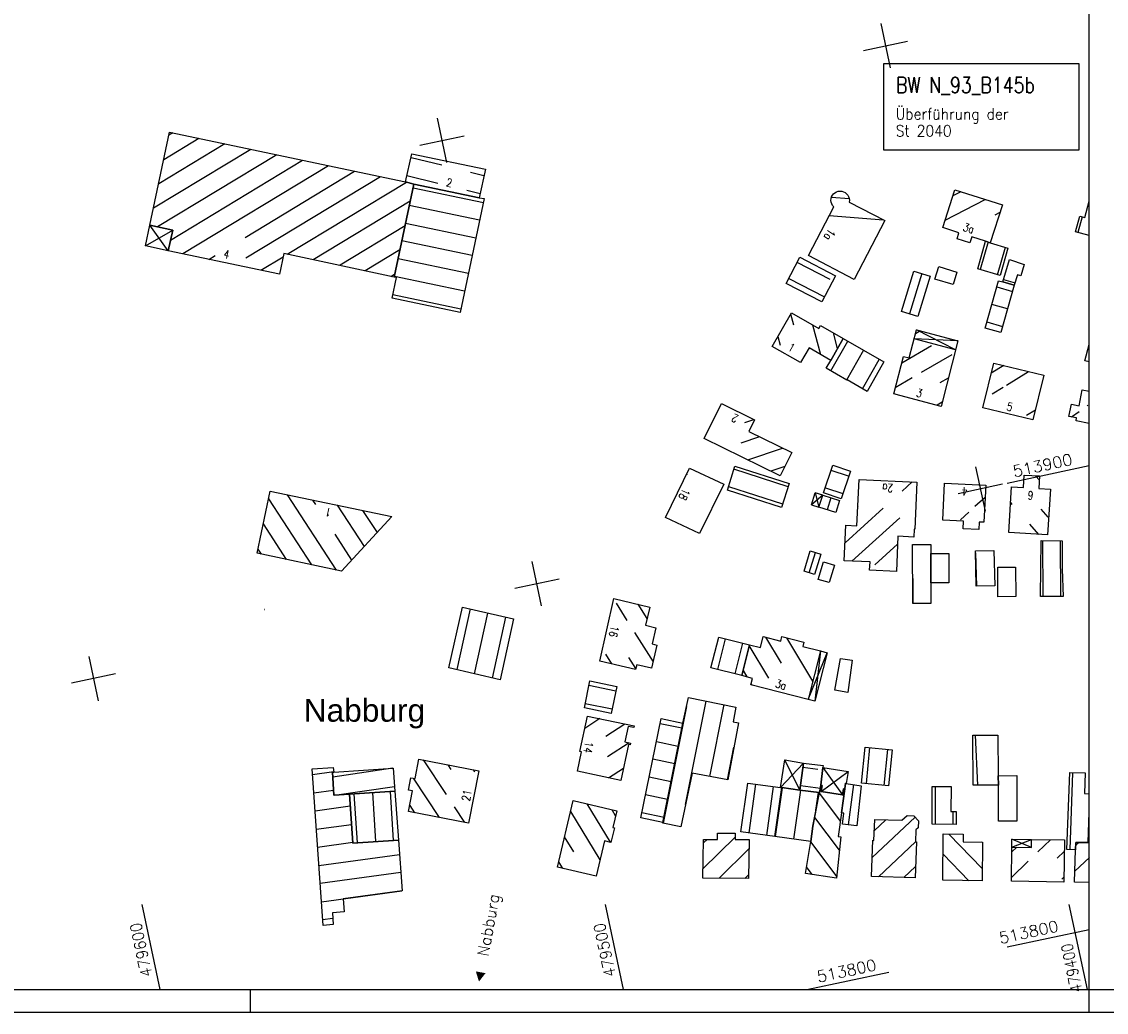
# Model space of a CAD drawing. Extents: x 4513981 to 4515116, y 5480330 to 5480924.
# Tile 8 of 11: x 4514695 to 4514934, y 5480330 to 5480548. Entities that reach past the tile are written whole.
import ezdxf

# ---------------------------------------------------------------- set-up
doc = ezdxf.new("R2010")
doc.units = 0
doc.header["$LTSCALE"] = 10
doc.header["$MEASUREMENT"] = 0
doc.linetypes.add('AUSGEZOGEN', pattern=[0])
doc.linetypes.add('LT00', pattern=[0])
doc.layers.get('0').update_dxf_attribs({"linetype": 'LT00'})
for name, color, linetype in [('-ORTSBEZEICHNUNG', 152, 'Continuous'), ('BW-SCHRIFT', 20, 'AUSGEZOGEN'), ('DFK_BEB_SCHR', 254, 'LT00'), ('DFK_BEBAUUNG', 250, 'LT00'), ('DFK_HAUS_NR', 250, 'Continuous'), ('ORTSNAMEN', 7, 'Continuous'), ('RAHMEN', 250, 'Continuous'), ('V_RASTER', 250, 'LT00')]:
    doc.layers.add(name, color=color, linetype=linetype)
doc.styles.add('Arial', font='arial.ttf')
doc.styles.add('ROMANS', font='romans.shx')
doc.styles.get("Standard").update_dxf_attribs({"font": 'romans.shx', "width": 0.8})

# ---------------------------------------------------------------- blocks, each defined once
blk = doc.blocks.new('SYMB0001')
at = {"color": 0, "linetype": 'ByBlock'}
for p, q in [((-0.015712, 0), (0.010166, 0.012015)), ((0, -0.021257), (-0.015712, 0)), ((0.010166, 0.012015), (0, -0.021257))]:
    blk.add_line(p, q, dxfattribs=at)

msp = doc.modelspace()

# ---------------------------------------------------------------- linework, layer by layer
at = {"layer": 'BW-SCHRIFT'}
msp.add_lwpolyline([(4514885.3, 5480538.96), (4514928.29, 5480538.96), (4514928.29, 5480519.85), (4514885.3, 5480519.85)], close=True, dxfattribs=at)
at = {"layer": 'DFK_BEB_SCHR'}
for p, q in [((4514728.5, 5480523.68), (4514727.63, 5480523.16)), ((4514739.95, 5480521.25), (4514725.37, 5480512.44)), ((4514726.5, 5480517.8), (4514734.22, 5480522.47)), ((4514724.24, 5480507.08), (4514745.67, 5480520.04)), ((4514751.4, 5480518.83), (4514725.1, 5480502.92)), ((4514787.8, 5480516.51), (4514781.03, 5480518.17)), ((4514727.99, 5480500), (4514757.12, 5480517.62)), ((4514762.85, 5480516.41), (4514730.69, 5480496.96)), ((4514744.45, 5480500.6), (4514768.57, 5480515.19)), ((4514774.3, 5480513.98), (4514744.63, 5480496.04)), ((4514780.13, 5480514.27), (4514786.98, 5480512.59)), ((4514797.12, 5480514.21), (4514794.17, 5480514.94)), ((4514753.74, 5480496.87), (4514780.01, 5480512.76)), ((4514781.47, 5480511.56), (4514796.98, 5480508.32)), ((4514793.35, 5480511.02), (4514796.29, 5480510.3)), ((4514877.69, 5480509.07), (4514873.75, 5480509.37)), ((4514898.85, 5480504.41), (4514907.7, 5480508.95)), ((4514902.29, 5480510.67), (4514900.56, 5480509.78)), ((4514780.85, 5480508.6), (4514759.45, 5480495.65)), ((4514796.16, 5480504.41), (4514780.65, 5480507.65)), ((4514873.28, 5480505.4), (4514885.23, 5480504.47)), ((4514910.93, 5480506.12), (4514909.76, 5480505.52)), ((4514929.04, 5480505.13), (4514928.13, 5480501.67)), ((4514765.39, 5480494.57), (4514779.72, 5480503.24)), ((4514779.83, 5480503.73), (4514795.33, 5480500.5)), ((4514794.5, 5480496.58), (4514779, 5480499.82)), ((4514908.3, 5480499.58), (4514906.58, 5480493.52)), ((4514778.59, 5480497.88), (4514770.89, 5480493.22)), ((4514910.41, 5480492.36), (4514912.13, 5480498.42)), ((4514736.43, 5480495.75), (4514737.83, 5480496.6)), ((4514747.9, 5480493.34), (4514752.84, 5480496.33)), ((4514778.18, 5480495.91), (4514793.68, 5480492.67)), ((4514873.45, 5480491.33), (4514866.22, 5480495.09)), ((4514776.6, 5480492), (4514777.47, 5480492.52)), ((4514792.85, 5480488.76), (4514777.35, 5480491.99)), ((4514893.73, 5480492.62), (4514891.01, 5480483.72)), ((4514864.37, 5480491.54), (4514872.22, 5480487.46)), ((4514910.23, 5480489.66), (4514913.7, 5480488.66)), ((4514911.71, 5480491.32), (4514914.26, 5480490.59)), ((4514777.02, 5480487.97), (4514792.02, 5480484.84)), ((4514912.6, 5480484.81), (4514909.14, 5480485.81)), ((4514865.44, 5480481.23), (4514864.78, 5480483.66)), ((4514869.55, 5480481.33), (4514871.32, 5480474.79)), ((4514893.42, 5480479.95), (4514892.29, 5480479.29)), ((4514908.05, 5480481.96), (4514911.49, 5480480.97)), ((4514861.96, 5480478.76), (4514862.48, 5480476.83)), ((4514873.63, 5480471.13), (4514877.39, 5480477.68)), ((4514875.12, 5480476.06), (4514874.18, 5480479.52)), ((4514880.85, 5480475.69), (4514877.09, 5480469.12)), ((4514889.27, 5480472.9), (4514895.84, 5480476.73)), ((4514880.6, 5480467.21), (4514884.32, 5480473.69)), ((4514900.3, 5480474.7), (4514893.57, 5480470.78)), ((4514911.76, 5480472.34), (4514909.02, 5480470.67)), ((4514912.36, 5480468.03), (4514917.25, 5480471.01)), ((4514891.53, 5480469.59), (4514887.85, 5480467.44)), ((4514897.74, 5480468.58), (4514899.56, 5480469.64)), ((4514909.23, 5480466.12), (4514911.63, 5480467.58)), ((4514898.18, 5480464.21), (4514897.06, 5480463.55)), ((4514930.15, 5480463.43), (4514930.34, 5480463.57)), ((4514916.8, 5480461.36), (4514918.74, 5480462.55)), ((4514926.71, 5480461.01), (4514928.42, 5480462.22)), ((4514854.66, 5480459.74), (4514856.64, 5480460.42)), ((4514857.89, 5480456.62), (4514853.78, 5480455.22)), ((4514855.32, 5480451.52), (4514862.96, 5480454.12)), ((4514864.2, 5480445.59), (4514852.25, 5480449.43)), ((4514863.46, 5480450.06), (4514860.4, 5480449.02)), ((4514877.54, 5480447.9), (4514873.69, 5480449.16)), ((4514841.97, 5480448.3), (4514841.73, 5480448.21)), ((4514879.95, 5480446.92), (4514879.84, 5480446.82)), ((4514891.56, 5480446.66), (4514889.35, 5480444.64)), ((4514919.62, 5480447.01), (4514918.73, 5480448.02)), ((4514851.04, 5480445.61), (4514862.97, 5480441.79)), ((4514872.42, 5480445.37), (4514876.27, 5480444.1)), ((4514749.59, 5480442.92), (4514759.05, 5480428.38)), ((4514764.59, 5480427.21), (4514753.78, 5480443.81)), ((4514759.31, 5480442.65), (4514759.94, 5480441.68)), ((4514873.65, 5480443.13), (4514872.85, 5480440.47)), ((4514907.65, 5480443.24), (4514905.42, 5480441.22)), ((4514913.63, 5480441.7), (4514913.29, 5480442.09)), ((4514770.74, 5480432.43), (4514764.84, 5480441.5)), ((4514770.36, 5480440.34), (4514773.54, 5480435.46)), ((4514885.17, 5480440.85), (4514876.77, 5480433.22)), ((4514879.57, 5480441.17), (4514879.68, 5480441.27)), ((4514904.08, 5480440.01), (4514902.21, 5480438.3)), ((4514919.92, 5480440.63), (4514921.48, 5480438.86)), ((4514748.42, 5480437.38), (4514753.52, 5480429.55)), ((4514878.28, 5480429.19), (4514888.82, 5480438.76)), ((4514919.47, 5480435.09), (4514917.52, 5480437.3)), ((4514764.23, 5480435.1), (4514767.93, 5480429.41)), ((4514888.35, 5480432.93), (4514883.35, 5480428.39)), ((4514920.31, 5480433.71), (4514920.38, 5480421.38)), ((4514924.38, 5480421.36), (4514924.31, 5480433.66)), ((4514747.25, 5480431.85), (4514747.98, 5480430.72)), ((4514868.88, 5480426.6), (4514870.25, 5480431.05)), ((4514905.54, 5480431.04), (4514905.73, 5480423.62)), ((4514891.68, 5480425.36), (4514891.69, 5480419.8)), ((4514794.07, 5480418.63), (4514791.14, 5480405.24)), ((4514795.03, 5480404.32), (4514797.97, 5480417.73)), ((4514826.24, 5480419.93), (4514828.65, 5480416.11)), ((4514833.13, 5480416.52), (4514831.15, 5480419.65)), ((4514801.87, 5480416.84), (4514798.92, 5480403.39)), ((4514830.34, 5480413.43), (4514834.41, 5480406.97)), ((4514850.35, 5480412.06), (4514848.64, 5480405.28)), ((4514852.51, 5480404.29), (4514854.23, 5480411.09)), ((4514859.94, 5480403.37), (4514855.64, 5480410.55)), ((4514859.19, 5480412.4), (4514862.64, 5480406.64)), ((4514869.65, 5480402.72), (4514863.95, 5480412.24)), ((4514823.92, 5480408.62), (4514825.23, 5480406.54)), ((4514830.61, 5480405.51), (4514829.1, 5480407.91)), ((4514854.26, 5480405.07), (4514855.12, 5480403.64)), ((4514826.21, 5480400.51), (4514820.27, 5480401.72)), ((4514856.06, 5480402.06), (4514856.2, 5480401.82)), ((4514819.46, 5480397.8), (4514825.41, 5480396.59)), ((4514841.8, 5480397.09), (4514836.64, 5480371.35)), ((4514841.55, 5480375.48), (4514846.12, 5480398.29)), ((4514850.04, 5480397.52), (4514846.87, 5480381.69)), ((4514822.65, 5480394.44), (4514819.34, 5480392.28)), ((4514823.98, 5480390.53), (4514828.19, 5480393.29)), ((4514840.77, 5480392.3), (4514835.98, 5480393.32)), ((4514829.11, 5480389.11), (4514824.37, 5480386.01)), ((4514835.17, 5480389.4), (4514839.98, 5480388.38)), ((4514905.49, 5480390.77), (4514905.98, 5480379.77)), ((4514850.81, 5480380.97), (4514852.25, 5480388.14)), ((4514882.18, 5480388.03), (4514881.39, 5480380.09)), ((4514885.37, 5480379.69), (4514886.16, 5480387.62)), ((4514783.68, 5480385.33), (4514788.75, 5480377.69)), ((4514789.87, 5480383.24), (4514789.19, 5480384.26)), ((4514839.2, 5480384.46), (4514834.37, 5480385.48)), ((4514763.99, 5480382.67), (4514759.3, 5480382.03)), ((4514777.03, 5480383.48), (4514763.76, 5480381.55)), ((4514794.7, 5480383.19), (4514795.01, 5480382.72)), ((4514824.6, 5480381.38), (4514827.9, 5480383.54)), ((4514870.77, 5480383.21), (4514867.47, 5480383.65)), ((4514926.89, 5480382.51), (4514926.33, 5480365.54)), ((4514764.12, 5480377.56), (4514777.38, 5480379.49)), ((4514787.31, 5480372.62), (4514781.57, 5480381.28)), ((4514833.56, 5480381.56), (4514838.41, 5480380.53)), ((4514857.04, 5480379.99), (4514855.53, 5480369.24)), ((4514859.49, 5480368.68), (4514861.01, 5480379.45)), ((4514866.93, 5480379.68), (4514871.31, 5480379.1)), ((4514877.49, 5480371.01), (4514878.72, 5480379.88)), ((4514896.63, 5480379.45), (4514896.6, 5480371.13)), ((4514759.58, 5480378.03), (4514763.96, 5480378.63)), ((4514769.22, 5480367.01), (4514768.5, 5480377.86)), ((4514772.5, 5480378.12), (4514773.21, 5480367.3)), ((4514777.2, 5480367.58), (4514776.49, 5480378.39)), ((4514837.62, 5480376.61), (4514832.75, 5480377.65)), ((4514861.42, 5480368.41), (4514862.94, 5480379.2)), ((4514866.9, 5480378.66), (4514865.39, 5480367.87)), ((4514870.33, 5480374.27), (4514870.87, 5480378.13)), ((4514871.1, 5480377.9), (4514875.7, 5480371.81)), ((4514876.48, 5480377.42), (4514876.24, 5480377.73)), ((4514767.63, 5480375.1), (4514759.86, 5480374.03)), ((4514780.74, 5480375.29), (4514781.8, 5480373.69)), ((4514790.57, 5480374.95), (4514792.82, 5480371.55)), ((4514825, 5480367.15), (4514819.85, 5480375.65)), ((4514816.19, 5480373.95), (4514822.69, 5480363.25)), ((4514825.3, 5480374.36), (4514826.16, 5480372.94)), ((4514831.95, 5480373.73), (4514836.84, 5480372.69)), ((4514875.52, 5480365.39), (4514870.06, 5480372.63)), ((4514882.75, 5480363.79), (4514892.22, 5480372.67)), ((4514900.6, 5480371.11), (4514900.61, 5480373.93)), ((4514930.39, 5480367.1), (4514930.61, 5480373.81)), ((4514760.14, 5480370.03), (4514767.9, 5480371.1)), ((4514885.79, 5480372.12), (4514883.2, 5480369.7)), ((4514816.93, 5480365.02), (4514814.89, 5480368.39)), ((4514845.41, 5480361.28), (4514852.51, 5480368.29)), ((4514846.32, 5480367.8), (4514845.51, 5480367)), ((4514899.63, 5480368.98), (4514907.03, 5480361.4)), ((4514919.3, 5480365.05), (4514922.07, 5480367.73)), ((4514768.16, 5480367.1), (4514760.42, 5480366.03)), ((4514855.57, 5480365.69), (4514849, 5480359.21)), ((4514869.18, 5480367.16), (4514874.88, 5480359.61)), ((4514892.33, 5480367.29), (4514884.11, 5480359.57)), ((4514907.06, 5480367.09), (4514906.96, 5480367.2)), ((4514914.63, 5480366.09), (4514913.53, 5480365.02)), ((4514925.1, 5480365.1), (4514923.58, 5480363.62)), ((4514928.35, 5480367.12), (4514927.62, 5480366.43)), ((4514760.7, 5480362.03), (4514778.47, 5480364.47)), ((4514813.58, 5480362.84), (4514814.45, 5480361.4)), ((4514904.09, 5480358.68), (4514898.37, 5480364.54)), ((4514913.45, 5480359.37), (4514917.17, 5480362.98)), ((4514927.44, 5480360.76), (4514930.66, 5480363.8)), ((4514778.75, 5480360.47), (4514760.98, 5480358.04)), ((4514869.52, 5480360.07), (4514868.25, 5480361.75)), ((4514889.76, 5480359.39), (4514892.33, 5480361.81)), ((4514854.66, 5480359.17), (4514855.47, 5480359.97)), ((4514898.3, 5480358.89), (4514898.41, 5480358.78)), ((4514924.56, 5480359.01), (4514925.03, 5480359.46)), ((4514930.66, 5480358.3), (4514930.61, 5480358.26)), ((4514761.26, 5480354.04), (4514779.03, 5480356.47)), ((4514763.79, 5480350.35), (4514761.54, 5480350.04))]:
    msp.add_line(p, q, dxfattribs=at)
at = {"layer": 'DFK_BEBAUUNG'}
for p, q in [((4514722.5, 5480498.72), (4514723.44, 5480503.27)), ((4514722.5, 5480498.72), (4514728.47, 5480502.21)), ((4514723.44, 5480503.27), (4514728.47, 5480502.21)), ((4514727.48, 5480497.63), (4514723.44, 5480503.27)), ((4514728.47, 5480502.21), (4514727.48, 5480497.63)), ((4514727.48, 5480497.63), (4514722.5, 5480498.72)), ((4514901.12, 5480475.79), (4514892.52, 5480480.19)), ((4514901.63, 5480477.78), (4514892.02, 5480478.22)), ((4514901.12, 5480475.79), (4514892.02, 5480478.22)), ((4514869.36, 5480441.57), (4514870.18, 5480444.22)), ((4514870.18, 5480444.22), (4514870.99, 5480441.06)), ((4514871.83, 5480443.7), (4514870.18, 5480444.22)), ((4514871.83, 5480443.7), (4514869.36, 5480441.57)), ((4514869.36, 5480441.57), (4514870.99, 5480441.06)), ((4514868.63, 5480398.69), (4514872.81, 5480408.98)), ((4514871.31, 5480409.36), (4514870.11, 5480398.32)), ((4514872.81, 5480408.98), (4514870.11, 5480398.32)), ((4514871.31, 5480409.36), (4514872.81, 5480408.98)), ((4514870.11, 5480398.32), (4514868.63, 5480398.69)), ((4514862.54, 5480379.25), (4514863.45, 5480385.32)), ((4514867.59, 5480384.6), (4514862.54, 5480379.25)), ((4514866.8, 5480378.68), (4514863.45, 5480385.32)), ((4514863.45, 5480385.32), (4514867.59, 5480384.6)), ((4514867.59, 5480384.6), (4514866.8, 5480378.68)), ((4514871.42, 5480379.76), (4514871.88, 5480383.65)), ((4514871.48, 5480378.37), (4514877.46, 5480382.8)), ((4514871.88, 5480383.65), (4514876.22, 5480377.63)), ((4514871.88, 5480383.65), (4514877.46, 5480382.8)), ((4514877.46, 5480382.8), (4514877.04, 5480380.14)), ((4514871.69, 5480379.69), (4514871.42, 5480379.76)), ((4514871.48, 5480378.37), (4514871.69, 5480379.69)), ((4514876.88, 5480380.17), (4514876.68, 5480378.92)), ((4514877.04, 5480380.14), (4514876.88, 5480380.17)), ((4514862.79, 5480379.22), (4514862.54, 5480379.25)), ((4514866.8, 5480378.68), (4514862.79, 5480379.22)), ((4514876.22, 5480377.63), (4514871.48, 5480378.37)), ((4514876.43, 5480378.95), (4514876.22, 5480377.63)), ((4514876.68, 5480378.92), (4514876.43, 5480378.95)), ((4514913.54, 5480366.11), (4514913.56, 5480367.84)), ((4514913.54, 5480366.11), (4514917.92, 5480367.79)), ((4514917.89, 5480366.04), (4514913.56, 5480367.84)), ((4514913.56, 5480367.84), (4514917.92, 5480367.79)), ((4514930.61, 5480367.09), (4514927.64, 5480367.12))]:
    msp.add_line(p, q, dxfattribs=at)
for points in [[(4514779.8, 5480512.82), (4514781.64, 5480512.36), (4514777.32, 5480491.85), (4514752.99, 5480497.03), (4514752.01, 5480492.47), (4514727.48, 5480497.63), (4514728.47, 5480502.21), (4514723.44, 5480503.27), (4514727.78, 5480523.83), (4514779.8, 5480512.82)], [(4514781.64, 5480512.36), (4514779.8, 5480512.82), (4514781.24, 5480519.05), (4514797.43, 5480515.68), (4514796.09, 5480509.35), (4514781.64, 5480512.36)], [(4514781.64, 5480512.36), (4514796.09, 5480509.35), (4514797.16, 5480509.14), (4514791.85, 5480484.02), (4514776.85, 5480487.21), (4514777.84, 5480491.73), (4514777.32, 5480491.85), (4514781.64, 5480512.36)], [(4514908.79, 5480499.43), (4514907.76, 5480499.76), (4514904.72, 5480500.72), (4514904.3, 5480499.42), (4514901.46, 5480500.31), (4514901.89, 5480501.62), (4514898.32, 5480502.76), (4514900.97, 5480511.09), (4514911.46, 5480507.76), (4514908.79, 5480499.43)], [(4514874.28, 5480507.32), (4514874.02, 5480507.62), (4514873.82, 5480507.97), (4514873.7, 5480508.35), (4514873.66, 5480508.75), (4514873.69, 5480509.15), (4514873.8, 5480509.53), (4514873.98, 5480509.89), (4514874.23, 5480510.2), (4514874.54, 5480510.46), (4514874.89, 5480510.65), (4514875.27, 5480510.77)], [(4514875.27, 5480510.77), (4514875.67, 5480510.82), (4514876.06, 5480510.78), (4514876.45, 5480510.67), (4514876.8, 5480510.48), (4514877.11, 5480510.23), (4514877.36, 5480509.93), (4514877.55, 5480509.58), (4514877.67, 5480509.2), (4514877.72, 5480508.8), (4514877.68, 5480508.4)], [(4514930.61, 5480500.99), (4514927.59, 5480501.83), (4514928.54, 5480505.26), (4514929.64, 5480504.97), (4514930.61, 5480508.61)], [(4514877.68, 5480508.4), (4514885.52, 5480504.32), (4514878.76, 5480491.34), (4514868.7, 5480496.62), (4514874.28, 5480507.32)], [(4514912.67, 5480498.25), (4514910.95, 5480492.2), (4514906.06, 5480493.68), (4514907.76, 5480499.76), (4514908.79, 5480499.43), (4514912.67, 5480498.25)], [(4514871.64, 5480486.35), (4514863.79, 5480490.43), (4514866.8, 5480496.2), (4514874.64, 5480492.1), (4514871.64, 5480486.35)], [(4514914.09, 5480490.03), (4514911.54, 5480490.76), (4514913.02, 5480495.72), (4514916.28, 5480494.61), (4514915.55, 5480492.12), (4514914.79, 5480492.32), (4514914.09, 5480490.03)], [(4514895.54, 5480492.06), (4514892.82, 5480483.17), (4514889.2, 5480484.28), (4514891.93, 5480493.17), (4514895.54, 5480492.06)], [(4514897.44, 5480494.16), (4514901.45, 5480492.91), (4514900.6, 5480490.17), (4514896.59, 5480491.41), (4514897.44, 5480494.16)], [(4514911.54, 5480490.76), (4514914.09, 5480490.03), (4514911.1, 5480479.59), (4514907.65, 5480480.58), (4514910.63, 5480491.03), (4514911.54, 5480490.76)], [(4514860.7, 5480476.56), (4514864.95, 5480483.97), (4514870.98, 5480480.51), (4514871.34, 5480481.15), (4514876.38, 5480478.26), (4514873.63, 5480473.47), (4514868.83, 5480476.21), (4514866.96, 5480472.96), (4514860.7, 5480476.56)], [(4514897.96, 5480463.32), (4514888.87, 5480465.71), (4514887.49, 5480466.07), (4514889.64, 5480474.34), (4514890.92, 5480474), (4514892.52, 5480480.19), (4514901.63, 5480477.78), (4514897.96, 5480463.32)], [(4514873.63, 5480473.47), (4514876.38, 5480478.26), (4514885.34, 5480473.11), (4514881.62, 5480466.62), (4514877.21, 5480469.16), (4514877.17, 5480469.08), (4514872.61, 5480471.72), (4514873.63, 5480473.47)], [(4514930.61, 5480473.12), (4514929.68, 5480473.38), (4514930.61, 5480476.96)], [(4514918.2, 5480460.34), (4514907.15, 5480463.01), (4514909.56, 5480472.88), (4514920.61, 5480470.19), (4514918.2, 5480460.34)], [(4514930.61, 5480459.53), (4514927.71, 5480460.1), (4514927.84, 5480460.78), (4514926.13, 5480461.12), (4514926.69, 5480463.78), (4514928.36, 5480463.45), (4514929.06, 5480466.98), (4514930.61, 5480466.68)], [(4514862.44, 5480448.02), (4514845.7, 5480456.25), (4514849.51, 5480463.92), (4514856.79, 5480460.35), (4514855.53, 5480457.78), (4514864.99, 5480453.12), (4514862.44, 5480448.02)], [(4514844.68, 5480435.27), (4514837.15, 5480438.84), (4514842.47, 5480449.72), (4514850.04, 5480446.15), (4514844.68, 5480435.27)], [(4514862.72, 5480441.04), (4514850.8, 5480444.86), (4514852.47, 5480450.12), (4514864.45, 5480446.34), (4514862.72, 5480441.04)], [(4514874.08, 5480450.32), (4514877.93, 5480449.05), (4514875.89, 5480442.94), (4514872.04, 5480444.23), (4514874.08, 5480450.32)], [(4514879.86, 5480447.22), (4514892.6, 5480446.61), (4514892.13, 5480436.21), (4514892.02, 5480436.22), (4514891.94, 5480434.48), (4514888.42, 5480434.65), (4514888.1, 5480426.92), (4514882.18, 5480427.22), (4514882.27, 5480428.99), (4514876.59, 5480429.28), (4514876.94, 5480437.09), (4514879.37, 5480436.97), (4514879.86, 5480447.22)], [(4514922.07, 5480445.04), (4514921.44, 5480434.97), (4514912.88, 5480435.49), (4514913.5, 5480445.55), (4514916.1, 5480445.4), (4514916.27, 5480448.17), (4514919.67, 5480447.96), (4514919.51, 5480445.19), (4514922.07, 5480445.04)], [(4514747.06, 5480430.92), (4514749.95, 5480444.62), (4514776.82, 5480438.99), (4514765.68, 5480426.98), (4514747.06, 5480430.92)], [(4514898.72, 5480446.37), (4514907.78, 5480445.93), (4514907.38, 5480437.74), (4514906.35, 5480437.79), (4514906.27, 5480436.16), (4514902.83, 5480436.33), (4514902.91, 5480437.99), (4514898.32, 5480438.21), (4514898.72, 5480446.37)], [(4514875.5, 5480442.54), (4514874.7, 5480439.89), (4514870.99, 5480441.06), (4514871.83, 5480443.7), (4514875.5, 5480442.54)], [(4514895.67, 5480430.88), (4514895.69, 5480424.39), (4514895.71, 5480419.82), (4514891.68, 5480419.8), (4514891.65, 5480432.83), (4514895.66, 5480432.84), (4514895.67, 5480430.88)], [(4514924.62, 5480433.65), (4514924.66, 5480427.38), (4514924.87, 5480421.36), (4514919.88, 5480421.38), (4514920.02, 5480433.71), (4514924.62, 5480433.65)], [(4514867.72, 5480426.98), (4514869.1, 5480431.42), (4514871.41, 5480430.69), (4514870, 5480426.24), (4514867.72, 5480426.98)], [(4514895.69, 5480424.39), (4514895.67, 5480430.88), (4514899.65, 5480430.87), (4514899.64, 5480424.39), (4514895.69, 5480424.39)], [(4514909.56, 5480431.55), (4514909.76, 5480423.72), (4514905.7, 5480423.62), (4514905.51, 5480431.45), (4514909.56, 5480431.55)], [(4514874.45, 5480428.31), (4514873.24, 5480424.43), (4514870.82, 5480425.15), (4514872.02, 5480429.06), (4514874.45, 5480428.31)], [(4514910.48, 5480421.32), (4514910.43, 5480427.86), (4514914.36, 5480427.88), (4514914.4, 5480421.34), (4514910.48, 5480421.32)], [(4514822.66, 5480407.14), (4514825.78, 5480420.92), (4514833.72, 5480419.04), (4514832.78, 5480415.04), (4514835.05, 5480414.5), (4514834.23, 5480410.9), (4514835.25, 5480410.67), (4514834.09, 5480405.54), (4514830.81, 5480406.32), (4514830.56, 5480405.28), (4514822.66, 5480407.14)], [(4514803.63, 5480416.44), (4514800.68, 5480402.98), (4514789.38, 5480405.66), (4514792.42, 5480419), (4514803.63, 5480416.44)], [(4514855.68, 5480410.72), (4514853.97, 5480403.92), (4514847.19, 5480405.64), (4514848.9, 5480412.43), (4514855.68, 5480410.72)], [(4514871.31, 5480409.36), (4514868.63, 5480398.69), (4514856.01, 5480401.86), (4514856.38, 5480403.32), (4514853.97, 5480403.92), (4514855.68, 5480410.72), (4514858.1, 5480410.11), (4514858.7, 5480412.52), (4514862.59, 5480411.55), (4514862.84, 5480412.52), (4514867.69, 5480411.3), (4514867.44, 5480410.33), (4514871.31, 5480409.36)], [(4514874.53, 5480400.69), (4514875.78, 5480407.71), (4514878.31, 5480407.31), (4514877.37, 5480400.23), (4514874.53, 5480400.69)], [(4514820.49, 5480402.74), (4514826.42, 5480401.53), (4514825.2, 5480395.57), (4514819.26, 5480396.81), (4514820.49, 5480402.74)], [(4514836.6, 5480371.52), (4514841, 5480393.45), (4514842.23, 5480399.06), (4514852.67, 5480397), (4514852.05, 5480393.74), (4514853.26, 5480393.48), (4514850.88, 5480380.96), (4514843.02, 5480382.4), (4514840.51, 5480370.58), (4514836.58, 5480371.36), (4514836.6, 5480371.52)], [(4514827.33, 5480380.81), (4514817.75, 5480382.81), (4514818.6, 5480387.09), (4514818.26, 5480387.16), (4514819.92, 5480395.01), (4514830.24, 5480392.86), (4514830.17, 5480392.47), (4514828.93, 5480392.72), (4514828.21, 5480389.3), (4514829.45, 5480389.04), (4514829.36, 5480388.65), (4514828.99, 5480388.73), (4514827.33, 5480380.81)], [(4514836.6, 5480371.52), (4514831.71, 5480372.56), (4514836.22, 5480394.49), (4514841, 5480393.45), (4514836.6, 5480371.52)], [(4514910.51, 5480381.83), (4514910.6, 5480379.77), (4514905.02, 5480379.77), (4514904.97, 5480390.77), (4514910.45, 5480390.8), (4514910.51, 5480381.83)], [(4514880.4, 5480380.19), (4514881.19, 5480388.13), (4514887.15, 5480387.52), (4514886.35, 5480379.59), (4514880.4, 5480380.19)], [(4514796.02, 5480382.93), (4514793.69, 5480371.38), (4514780.48, 5480373.95), (4514781.37, 5480378.5), (4514780.47, 5480378.68), (4514781, 5480381.39), (4514781.93, 5480381.21), (4514782.77, 5480385.51), (4514796.02, 5480382.93)], [(4514871.02, 5480378.12), (4514866.8, 5480378.68), (4514867.59, 5480384.6), (4514871.93, 5480384.09), (4514871.88, 5480383.65), (4514871.42, 5480379.76), (4514871.13, 5480378.09), (4514871.02, 5480378.12)], [(4514779.04, 5480356.43), (4514766.07, 5480354.65), (4514766.29, 5480351.81), (4514763.71, 5480351.61), (4514763.88, 5480349.02), (4514761.62, 5480348.83), (4514759.21, 5480383.36), (4514763.89, 5480383.63), (4514763.99, 5480382.63), (4514763.69, 5480382.59), (4514764.03, 5480377.56), (4514767.46, 5480377.79), (4514768.17, 5480366.94), (4514778.24, 5480367.66), (4514779.04, 5480356.43)], [(4514763.69, 5480382.59), (4514763.99, 5480382.63), (4514777.11, 5480383.48), (4514777.45, 5480378.45), (4514767.46, 5480377.79), (4514764.03, 5480377.56), (4514763.69, 5480382.59)], [(4514914.62, 5480381.86), (4514914.66, 5480371.85), (4514910.63, 5480371.81), (4514910.6, 5480379.77), (4514910.51, 5480381.83), (4514914.62, 5480381.86)], [(4514927.64, 5480367.12), (4514927.59, 5480365.51), (4514925.7, 5480365.56), (4514926.31, 5480382.52), (4514929.75, 5480382.47), (4514929.6, 5480377.91), (4514930.61, 5480377.87)], [(4514862.79, 5480379.22), (4514861.28, 5480368.43), (4514853.75, 5480369.49), (4514855.33, 5480380.21), (4514862.54, 5480379.25), (4514862.79, 5480379.22)], [(4514869.22, 5480367.35), (4514869.69, 5480370.7), (4514871.13, 5480378.09), (4514871.42, 5480379.76), (4514871.69, 5480379.69), (4514871.48, 5480378.37), (4514876.22, 5480377.63), (4514876.43, 5480378.95), (4514876.68, 5480378.92), (4514875.95, 5480373.63), (4514875.23, 5480368.46), (4514875.86, 5480368.37), (4514874.84, 5480359.24), (4514868, 5480360.3), (4514869.22, 5480367.35)], [(4514875.95, 5480373.63), (4514876.68, 5480378.92), (4514876.88, 5480380.17), (4514877.04, 5480380.14), (4514880.31, 5480379.63), (4514879.36, 5480370.76), (4514876.2, 5480371.19), (4514876.51, 5480373.55), (4514875.95, 5480373.63)], [(4514895.96, 5480371.13), (4514895.99, 5480379.45), (4514900.14, 5480379.43), (4514900.11, 5480373.93), (4514901.25, 5480373.92), (4514901.24, 5480371.11), (4514895.96, 5480371.13)], [(4514768.17, 5480366.94), (4514767.46, 5480377.79), (4514777.45, 5480378.45), (4514778.24, 5480367.66), (4514768.17, 5480366.94)], [(4514861.28, 5480368.43), (4514862.79, 5480379.22), (4514866.8, 5480378.68), (4514871.02, 5480378.12), (4514869.69, 5480370.7), (4514869.22, 5480367.35), (4514861.28, 5480368.43)], [(4514826.44, 5480374.09), (4514825.54, 5480370.41), (4514825.91, 5480370.33), (4514825.12, 5480367.12), (4514823.67, 5480367.46), (4514821.85, 5480359.65), (4514813.31, 5480361.67), (4514816.76, 5480376.37), (4514826.44, 5480374.09)], [(4514892.24, 5480359.32), (4514882.62, 5480359.62), (4514882.88, 5480367.59), (4514883.12, 5480367.58), (4514883.3, 5480372.19), (4514889.3, 5480372.03), (4514890.43, 5480373.08), (4514891.91, 5480373.01), (4514892.95, 5480371.87), (4514892.92, 5480370.33), (4514892.35, 5480369.89), (4514892.29, 5480367.29), (4514892.53, 5480367.28), (4514892.24, 5480359.32)], [(4514855.45, 5480359.16), (4514845.38, 5480359.23), (4514845.52, 5480367.8), (4514848.63, 5480367.8), (4514848.63, 5480369.17), (4514852.5, 5480369.18), (4514852.51, 5480367.77), (4514855.61, 5480367.77), (4514855.45, 5480359.16)], [(4514898.3, 5480358.78), (4514898.43, 5480369), (4514902.83, 5480368.93), (4514902.81, 5480367.23), (4514907.06, 5480367.2), (4514907.01, 5480358.64), (4514898.3, 5480358.78)], [(4514925.01, 5480358.37), (4514913.44, 5480358.55), (4514913.54, 5480366.11), (4514917.89, 5480366.04), (4514917.92, 5480367.79), (4514925.14, 5480367.69), (4514925.01, 5480358.37)], [(4514930.61, 5480358.26), (4514927.36, 5480358.36), (4514927.59, 5480365.51), (4514927.64, 5480367.12), (4514930.61, 5480367.09)]]:
    msp.add_lwpolyline(points, dxfattribs=at)
at = {"layer": 'RAHMEN'}
for p, q in [((4514745.61, 5480329.65), (4514745.61, 5480334.65)), ((4514930.61, 5480329.65), (4514930.61, 5480334.65))]:
    msp.add_line(p, q, dxfattribs=at)
for points in [[(4513980.61, 5480329.65), (4515115.61, 5480329.65), (4515115.61, 5480923.65), (4513980.61, 5480923.65), (4513980.61, 5480329.65)], [(4514005.61, 5480334.65), (4514930.61, 5480334.65), (4514930.61, 5480918.65), (4514005.61, 5480918.65), (4514005.61, 5480334.65)]]:
    msp.add_lwpolyline(points, dxfattribs=at)
at = {"layer": 'RAHMEN', "flags": 128}
msp.add_lwpolyline([(4514930.61, 5480334.65), (4515110.61, 5480334.65), (4515110.61, 5480918.65), (4514930.61, 5480918.65)], dxfattribs=at)
at = {"layer": 'V_RASTER'}
for p, q in [((4514884.64, 5480547.75), (4514886.73, 5480537.98)), ((4514880.8, 5480541.82), (4514890.57, 5480543.91)), ((4514788.94, 5480517.08), (4514786.85, 5480526.86)), ((4514783, 5480520.93), (4514792.78, 5480523.02)), ((4514905.54, 5480449.96), (4514907.63, 5480440.18)), ((4514930.61, 5480450.21), (4514912.52, 5480446.34)), ((4514911.47, 5480446.12), (4514901.69, 5480444.03)), ((4514809.83, 5480419.29), (4514807.74, 5480429.07)), ((4514813.68, 5480425.22), (4514803.9, 5480423.13)), ((4514709.95, 5480408.17), (4514712.04, 5480398.39)), ((4514715.88, 5480404.33), (4514706.11, 5480402.24)), ((4514721.64, 5480353.47), (4514725.66, 5480334.65)), ((4514827.92, 5480334.65), (4514823.9, 5480353.47)), ((4514926.15, 5480353.47), (4514930.17, 5480334.65)), ((4514912.52, 5480344.08), (4514930.61, 5480347.95)), ((4514868.36, 5480334.65), (4514886.45, 5480338.52))]:
    msp.add_line(p, q, dxfattribs=at)

# ---------------------------------------------------------------- block references
at = {"layer": 'DFK_BEBAUUNG', "rotation": 77.04523000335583}
msp.add_blockref('SYMB0001', (4514748.73, 5480418.51), dxfattribs=at)

# ---------------------------------------------------------------- texts
at = {"layer": '-ORTSBEZEICHNUNG', "style": 'Arial'}
msp.add_text('Nabburg', height=5, rotation=0, dxfattribs=at).set_placement((4514757.36, 5480393.76))
at = {"layer": 'BW-SCHRIFT', "style": 'ROMANS'}
for s, height, width, p in [('BW N_93_B145b', 3.5, 0.8, (4514888.03, 5480532.46)), ('Überführung der', 2.5, 0.9, (4514887.93, 5480526.59)), ('St 2040', 2.5, 0.9, (4514887.93, 5480522.85))]:
    msp.add_text(s, height=height, rotation=359.9891, dxfattribs=dict(at, width=width)).set_placement(p)
at = {"layer": 'DFK_HAUS_NR', "style": 'ROMANS', "width": 0.8}
for s, rotation, p in [('2', 348.2052, (4514788.68, 5480511.91)), ('1a', 237.0597, (4514873.26, 5480502.67)), ('3a', 342.3226, (4514902.62, 5480502.13)), ('4', 348.1229, (4514739.57, 5480496.11)), ('1', 330.0925, (4514863.98, 5480475.83)), ('3', 345.2589, (4514892.32, 5480465.53)), ('5', 346.398, (4514912.26, 5480462.49)), ('2', 153.876, (4514853.39, 5480461.24)), ('18', 243.4866, (4514841.06, 5480445.4)), ('2a', 177.2537, (4514887.41, 5480446.15)), ('4', 177.2433, (4514903.82, 5480445.42)), ('6', 176.5849, (4514918.35, 5480444.56)), ('1', 168.1661, (4514763.57, 5480440.74)), ('16', 257.2387, (4514825.18, 5480415.05)), ('3a', 342.3159, (4514861.21, 5480401.43)), ('14', 260.5785, (4514819.47, 5480389.45)), ('21', 78.5625, (4514793.93, 5480376.1))]:
    msp.add_text(s, height=1.8, rotation=rotation, dxfattribs=at).set_placement(p)
at = {"layer": 'ORTSNAMEN', "insert": (4514799.56, 5480345.4), "char_height": 2.5, "width": 45.7262, "attachment_point": 8, "rotation": 79.6585, "style": 'ROMANS'}
msp.add_mtext('{\\fArial|b0|i0|c0|p32;◄   }Nabburg', dxfattribs=at)
at = {"layer": 'V_RASTER'}
for s, rotation, width, p in [(' 513900', 12.0596, 1.038, (4514912.31, 5480447.32)), (' 513800', 12.0596, 1.033, (4514909.31, 5480344.38)), (' 479600', 102.0596, 0.944, (4514724.32, 5480336.15)), (' 479500', 102.0596, 0.938, (4514826.57, 5480336.15)), (' 479400', 102.0596, 0.85, (4514929.41, 5480332.89)), (' 513800', 12.0596, 1.033, (4514869.13, 5480335.84))]:
    msp.add_text(s, height=2.5, rotation=rotation, dxfattribs=dict(at, width=width)).set_placement(p)

doc.saveas('drawing.dxf')
